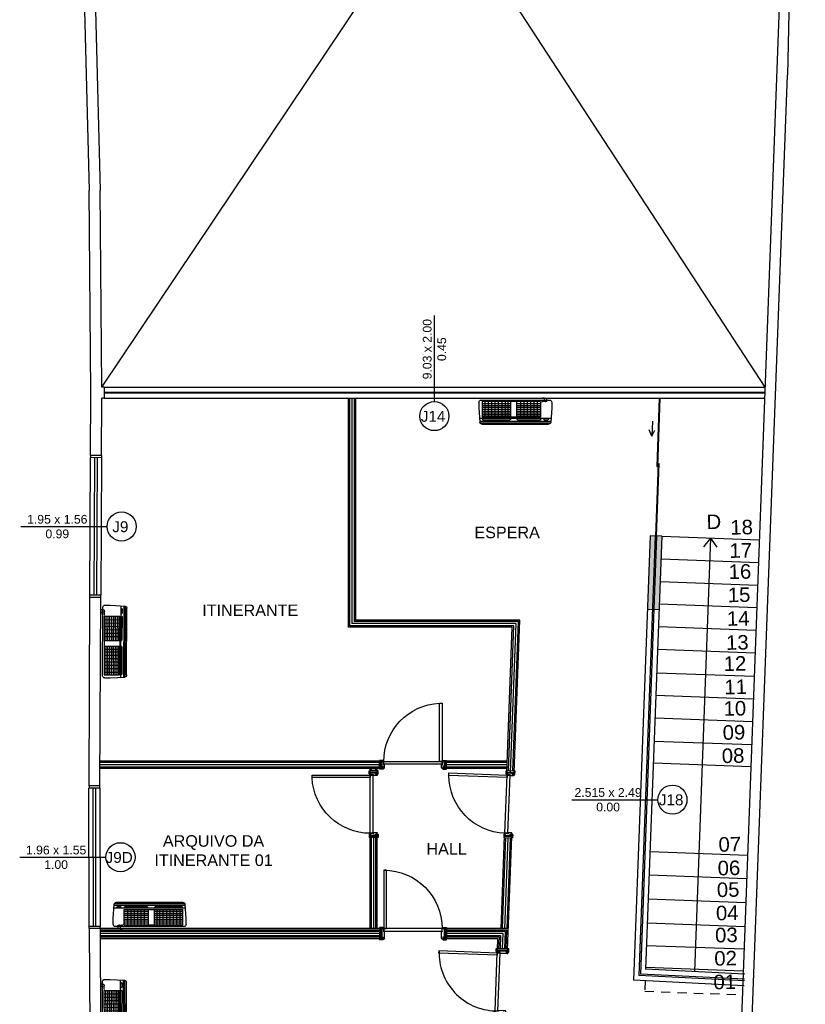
# Model space of a CAD drawing. Header units: inches. Extents: x 352 to 438, y 0 to 186.
# Tile 39 of 40: x 427 to 437, y 160 to 173. Entities that reach past the tile are written whole.
import ezdxf

# ---------------------------------------------------------------- set-up
doc = ezdxf.new("R2010")
doc.units = ezdxf.units.IN
doc.header["$MEASUREMENT"] = 0
doc.linetypes.add('DASHED2', pattern=[0.375, 0.25, -0.125])
doc.linetypes.add('HIDDEN2', pattern=[0.1875, 0.125, -0.0625])
for name, color, linetype in [('TJ-CONSTRUIR', 11, 'Continuous'), ('TJ-DRYWALL', 132, 'Continuous'), ('TJ-ESQUADRIA1', 1, 'Continuous'), ('TJ-ESQUADRIA2', 2, 'Continuous'), ('TJ-ESQUADRIAS', 2, 'Continuous'), ('TJ-LADEVIDRO', 11, 'Continuous'), ('TJ-PAREDE', 5, 'Continuous'), ('TJ-PAREDECORTE', 5, 'Continuous'), ('TJ-PISO', 1, 'Continuous'), ('TJ-PROJECAOABAIXO', 1, 'HIDDEN2'), ('TJ-SPLIT', 142, 'Continuous'), ('TJ-TEXTO01', 1, 'Continuous'), ('TJ-TEXTO03 1PARA100', 3, 'Continuous'), ('TJ-TEXTOESQUADRIA', 200, 'Continuous')]:
    doc.layers.add(name, color=color, linetype=linetype)
doc.styles.add('ARIAL', font='arial.ttf')
doc.styles.get("Standard").update_dxf_attribs({"font": 'arial.ttf'})
doc.linetypes.add('BATTING', pattern='A,0.00254,-2.54,[134,ltypeshp.shx,S=2.54,R=0,X=-2.54,Y=0],-5.08,[134,ltypeshp.shx,S=2.54,R=180,X=2.54,Y=0],-2.54', length=10.16254)

# ---------------------------------------------------------------- blocks, each defined once
blk = doc.blocks.new('porta 80')
at = {"layer": 'TJ-ESQUADRIAS'}
for p, q in [((-0.161, 0.888), (-0.047, 0.888)), ((-0.161, 0.879), (-0.161, 0.888)), ((-0.155, 0.879), (-0.161, 0.879)), ((-0.161, 0.871), (-0.155, 0.871)), ((-0.155, 0.871), (-0.155, 0.879)), ((-0.117, 0.863), (-0.153, 0.863)), ((-0.117, 0.862), (-0.117, 0.863)), ((-0.112, 0.862), (-0.117, 0.862)), ((-0.117, 0.859), (-0.112, 0.859)), ((-0.117, 0.855), (-0.117, 0.859)), ((-0.115, 0.853), (-0.117, 0.855)), ((-0.019, 0.853), (-0.115, 0.853)), ((-0.112, 0.859), (-0.112, 0.862)), ((-0.047, 0.888), (-0.011, 0.888)), ((-0.037, 0.879), (-0.037, 0.871)), ((-0.011, 0.879), (-0.037, 0.879)), ((-0.037, 0.871), (-0.011, 0.871)), ((-0.011, 0.888), (-0.011, 0.879)), ((-0.011, 0.871), (-0.011, 0.861)), ((-0.161, 0.05), (-0.155, 0.05)), ((-0.161, 0.042), (-0.161, 0.033)), ((-0.155, 0.042), (-0.161, 0.042)), ((-0.161, 0.033), (-0.087, 0.033)), ((-0.155, 0.05), (-0.155, 0.042)), ((-0.117, 0.058), (-0.153, 0.058)), ((-0.115, 0.068), (-0.117, 0.066)), ((-0.117, 0.066), (-0.117, 0.062)), ((-0.117, 0.062), (-0.112, 0.062)), ((-0.117, 0.059), (-0.117, 0.058)), ((-0.112, 0.059), (-0.117, 0.059)), ((-0.019, 0.068), (-0.115, 0.068)), ((-0.112, 0.062), (-0.112, 0.059)), ((-0.087, 0.033), (-0.011, 0.033)), ((-0.037, 0.05), (-0.011, 0.05)), ((-0.037, 0.042), (-0.037, 0.05)), ((-0.011, 0.042), (-0.037, 0.042)), ((-0.011, 0.05), (-0.011, 0.06)), ((-0.011, 0.033), (-0.011, 0.042))]:
    blk.add_line(p, q, dxfattribs=at)
at = {"layer": 'TJ-ESQUADRIAS', "color": 1, "linetype": 'DASHED2', "ltscale": 5}
blk.add_lwpolyline([(-0.957, 0.825), (-0.957, 0.86), (-0.157, 0.86), (-0.157, 0.825), (-0.957, 0.825)], dxfattribs=at)
at = {"layer": 'TJ-ESQUADRIAS'}
for points in [[(-0.161, 0.916), (-0.163, 0.913), (-0.164, 0.913), (-0.164, 0.878), (-0.159, 0.878), (-0.156, 0.875), (-0.156, 0.871), (-0.164, 0.871, -0.414214), (-0.172, 0.879), (-0.172, 0.913, -0.414214), (-0.164, 0.921), (-0.161, 0.921)], [(-0.119, 0.854, -0.165409), (-0.121, 0.855, 0.159727), (-0.119, 0.862), (-0.118, 0.862), (-0.118, 0.854)], [(-0.032, 0.878), (-0.035, 0.875), (-0.035, 0.871), (-0.008, 0.871, 0.414214), (0, 0.879), (0, 0.913, 0.414214), (-0.008, 0.921), (-0.011, 0.921), (-0.011, 0.878)], [(-0.161, 0.005), (-0.163, 0.007), (-0.164, 0.007), (-0.164, 0.042), (-0.159, 0.042), (-0.156, 0.045), (-0.156, 0.05), (-0.164, 0.05, 0.414214), (-0.172, 0.042), (-0.172, 0.008, 0.414214), (-0.164, 0), (-0.161, 0)], [(-0.119, 0.067, 0.165409), (-0.121, 0.066, -0.159727), (-0.119, 0.059), (-0.118, 0.059), (-0.118, 0.067)], [(-0.032, 0.042), (-0.035, 0.045), (-0.035, 0.05), (-0.008, 0.05, -0.414214), (0, 0.042), (0, 0.008, -0.414214), (-0.008, 0), (-0.011, 0), (-0.011, 0.042)]]:
    blk.add_lwpolyline(points, format="xyb", close=True, dxfattribs=at)
blk.add_lwpolyline([(-0.157, 0.86), (-0.122, 0.86), (-0.122, 0.06), (-0.157, 0.06), (-0.157, 0.86)], dxfattribs=at)
at = {"layer": 'TJ-ESQUADRIAS', "color": 1, "linetype": 'DASHED2', "ltscale": 5}
blk.add_arc((-0.157, 0.86), 0.8, 180, 270, dxfattribs=at)
at = {"layer": 'TJ-ESQUADRIAS'}
for centre, start, end in [((-0.153, 0.871), 180, 270), ((-0.019, 0.861), 270, 0), ((-0.153, 0.05), 90, 180), ((-0.019, 0.06), 0, 90)]:
    blk.add_arc(centre, 0.008, start, end, dxfattribs=at)
at = {"layer": 'TJ-PAREDECORTE', "linetype": 'Continuous'}
for p, q in [((-0.161, 0.9), (-0.011, 0.9)), ((-0.161, 0.02), (-0.011, 0.02))]:
    blk.add_line(p, q, dxfattribs=at)
blk = doc.blocks.new('PORTA 80 GRADE 10')
at = {"layer": 'TJ-ESQUADRIAS', "linetype": 'Continuous', "ltscale": 30}
h = blk.add_hatch(dxfattribs=at)
h.set_pattern_fill('ANSI32', color=252, scale=0.002, style=0)
h.set_pattern_definition([(45, (-24.987796, 74.9285568), (-0.000530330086, 0.000530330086), []), (45, (-24.9874424, 74.9285568), (-0.000530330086, 0.000530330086), [])])
h.paths.add_polyline_path([(-0.839, -0.056), (-0.839, -0.054), (-0.839, -0.054, 1.192513), (-0.839, -0.054), (-0.839, -0.054), (-0.839, -0.052), (-0.839, -0.052, 0.041645), (-0.839, -0.052, 0.000003), (-0.839, -0.052, 1), (-0.839, -0.051, 0.045988), (-0.839, -0.051), (-0.841, -0.051, 1.142539), (-0.841, -0.052, 0.013689), (-0.841, -0.052), (-0.841, -0.052), (-0.841, -0.054), (-0.841, -0.054, 1.124804), (-0.841, -0.054), (-0.841, -0.054), (-0.841, -0.056), (-0.842, -0.056), (-0.842, -0.059, -0.183959), (-0.835, -0.06, -0.115771), (-0.836, -0.061), (-0.838, -0.061, 1), (-0.838, -0.061), (-0.837, -0.061, 0.383202), (-0.833, -0.058), (-0.833, -0.056)])
h.paths.add_polyline_path([(-0.841, -0.057), (-0.841, -0.058, -0.159727), (-0.834, -0.06, 0.165409), (-0.834, -0.058), (-0.834, -0.057)], flags=16)
h = blk.add_hatch(dxfattribs=at)
h.set_pattern_fill('ANSI32', color=252, scale=0.002, style=0)
h.set_pattern_definition([(135, (24.107796, 74.9285568), (0.000530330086, 0.000530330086), []), (135, (24.1074424, 74.9285568), (0.000530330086, 0.000530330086), [])])
h.paths.add_polyline_path([(-0.041, -0.056), (-0.041, -0.054), (-0.041, -0.054, -1.192513), (-0.041, -0.054), (-0.041, -0.054), (-0.041, -0.052), (-0.041, -0.052, -0.041645), (-0.041, -0.052, -0.000003), (-0.041, -0.052, -1), (-0.041, -0.051, -0.045988), (-0.041, -0.051), (-0.039, -0.051, -1.142539), (-0.039, -0.052, -0.013689), (-0.039, -0.052), (-0.039, -0.052), (-0.039, -0.054), (-0.039, -0.054, -1.124804), (-0.039, -0.054), (-0.039, -0.054), (-0.039, -0.056), (-0.038, -0.056), (-0.038, -0.059, 0.183959), (-0.045, -0.06, 0.115771), (-0.044, -0.061), (-0.042, -0.061, -1), (-0.042, -0.061), (-0.043, -0.061, -0.383202), (-0.047, -0.058), (-0.047, -0.056)])
h.paths.add_polyline_path([(-0.039, -0.057), (-0.039, -0.058, 0.159727), (-0.046, -0.06, -0.165409), (-0.046, -0.058), (-0.046, -0.057)], flags=16)
at = {"layer": 'TJ-ESQUADRIAS', "color": 2}
for p, q in [((-0.867, 0), (-0.859, 0)), ((-0.012, 0), (-0.022, 0))]:
    blk.add_line(p, q, dxfattribs=at)
at = {"layer": 'TJ-ESQUADRIAS'}
for p, q in [((-0.867, -0.026), (-0.867, 0)), ((-0.867, -0.1), (-0.867, -0.026)), ((-0.859, -0.1), (-0.867, -0.1)), ((-0.859, 0), (-0.859, -0.026)), ((-0.859, -0.026), (-0.851, -0.026)), ((-0.859, -0.094), (-0.859, -0.1)), ((-0.851, -0.094), (-0.859, -0.094)), ((-0.851, 0), (-0.84, 0)), ((-0.851, -0.026), (-0.851, 0)), ((-0.851, -0.1), (-0.851, -0.094)), ((-0.841, -0.056), (-0.842, -0.056)), ((-0.842, -0.056), (-0.842, -0.092)), ((-0.841, -0.051), (-0.841, -0.056)), ((-0.838, -0.051), (-0.841, -0.051)), ((-0.838, -0.056), (-0.838, -0.051)), ((-0.835, -0.056), (-0.838, -0.056)), ((-0.833, -0.054), (-0.835, -0.056)), ((-0.833, -0.008), (-0.833, -0.054)), ((-0.048, -0.008), (-0.048, -0.054)), ((-0.048, -0.054), (-0.045, -0.056)), ((-0.045, -0.056), (-0.041, -0.056)), ((-0.041, -0.051), (-0.038, -0.051)), ((-0.041, -0.056), (-0.041, -0.051)), ((-0.03, 0), (-0.039, 0)), ((-0.038, -0.051), (-0.038, -0.056)), ((-0.038, -0.056), (-0.037, -0.056)), ((-0.037, -0.056), (-0.037, -0.092)), ((-0.03, -0.026), (-0.03, 0)), ((-0.022, -0.026), (-0.03, -0.026)), ((-0.03, -0.094), (-0.022, -0.094)), ((-0.03, -0.1), (-0.03, -0.094)), ((-0.022, 0), (-0.022, -0.026)), ((-0.022, -0.094), (-0.022, -0.1)), ((-0.022, -0.1), (-0.012, -0.1)), ((-0.012, -0.036), (-0.012, 0)), ((-0.012, -0.1), (-0.012, -0.036))]:
    blk.add_line(p, q, dxfattribs=at)
for points in [[(-0.858, -0.021), (-0.855, -0.024), (-0.851, -0.024), (-0.851, 0.003, 0.414214), (-0.859, 0.011), (-0.893, 0.011, 0.414214), (-0.901, 0.003), (-0.901, 0), (-0.858, 0)], [(-0.022, -0.021), (-0.025, -0.024), (-0.03, -0.024), (-0.03, 0.003, -0.414214), (-0.022, 0.011), (0.012, 0.011, -0.414214), (0.02, 0.003), (0.02, 0), (-0.022, 0)], [(-0.895, -0.1), (-0.893, -0.102), (-0.893, -0.103), (-0.858, -0.103), (-0.858, -0.098), (-0.855, -0.095), (-0.851, -0.095), (-0.851, -0.103, -0.414214), (-0.859, -0.111), (-0.893, -0.111, -0.414214), (-0.901, -0.103), (-0.901, -0.1)], [(0.015, -0.1), (0.013, -0.102), (0.013, -0.103), (-0.022, -0.103), (-0.022, -0.098), (-0.025, -0.095), (-0.03, -0.095), (-0.03, -0.103, 0.414214), (-0.022, -0.111), (0.012, -0.111, 0.414214), (0.02, -0.103), (0.02, -0.1)]]:
    blk.add_lwpolyline(points, format="xyb", close=True, dxfattribs=at)
at = {"layer": 'TJ-ESQUADRIAS', "color": 252, "linetype": 'Continuous'}
for points in [[(-0.834, -0.058, -0.165409), (-0.834, -0.06, 0.159727), (-0.841, -0.058), (-0.841, -0.057), (-0.834, -0.057)], [(-0.046, -0.058, 0.165409), (-0.046, -0.06, -0.159727), (-0.039, -0.058), (-0.039, -0.057), (-0.046, -0.057)]]:
    blk.add_lwpolyline(points, format="xyb", close=True, dxfattribs=at)
at = {"layer": 'TJ-ESQUADRIAS'}
blk.add_lwpolyline([(-0.041, -0.096), (-0.041, -0.061), (-0.84, -0.061), (-0.84, -0.096), (-0.041, -0.096)], dxfattribs=at)
at = {"layer": 'TJ-ESQUADRIAS', "color": 1, "linetype": 'DASHED2', "ltscale": 5}
blk.add_lwpolyline([(-0.076, -0.896), (-0.041, -0.896), (-0.041, -0.096), (-0.076, -0.096), (-0.076, -0.896)], dxfattribs=at)
at = {"layer": 'TJ-ESQUADRIAS'}
for centre, start, end in [((-0.851, -0.092), 270, 0), ((-0.84, -0.008), 0, 90), ((-0.039, -0.008), 90, 180), ((-0.03, -0.092), 180, 270)]:
    blk.add_arc(centre, 0.008, start, end, dxfattribs=at)
at = {"layer": 'TJ-ESQUADRIAS', "color": 1, "linetype": 'DASHED2', "ltscale": 5}
blk.add_arc((-0.04, -0.096), 0.801, 180, 267.4377, dxfattribs=at)
at = {"layer": 'TJ-PAREDECORTE', "linetype": 'Continuous'}
for p, q in [((-0.88, -0.1), (-0.88, 0)), ((0, -0.1), (0, 0))]:
    blk.add_line(p, q, dxfattribs=at)
blk = doc.blocks.new('A$C794E0566')
for p, q in [((0, 0.042, 0), (0, 0.958, 0)), ((0.019, 0.014, 0), (0.019, 0.986, 0)), ((0.225, 1, 0), (0.025, 0.988, 0)), ((0.039, 0.01, 0), (0.039, 0.988, 0)), ((0.08, 0.96, 0), (0.06, 0.945, 0)), ((0.08, 0.005, 0), (0.08, 0.991, 0)), ((0.3, 1, 0), (0.225, 1, 0)), ((0.33, 0.03, 0), (0.33, 0.97, 0)), ((0.06, 0.896, 0), (0.06, 0.945, 0)), ((0.08, 0.881, 0), (0.06, 0.896, 0)), ((0.08, 0.855, 0), (0.06, 0.84, 0)), ((0.06, 0.531, 0), (0.06, 0.84, 0)), ((0.309, 0.848, 0), (0.097, 0.848, 0)), ((0.097, 0.848, 0), (0.097, 0.043, 0)), ((0.107, 0.515, 0), (0.107, 0.848, 0)), ((0.13, 0.515, 0), (0.13, 0.848, 0)), ((0.155, 0.515, 0), (0.155, 0.848, 0)), ((0.18, 0.515, 0), (0.18, 0.848, 0)), ((0.205, 0.515, 0), (0.205, 0.848, 0)), ((0.232, 0.515, 0), (0.232, 0.848, 0)), ((0.257, 0.515, 0), (0.257, 0.848, 0)), ((0.282, 0.515, 0), (0.282, 0.848, 0)), ((0.309, 0.848, 0), (0.309, 0.043, 0)), ((0.32, 0.935, 0), (0.358, 0.935, 0)), ((0.32, 0.903, 0), (0.358, 0.903, 0)), ((0.358, 0.903, 0), (0.358, 0.871, 0)), ((0.309, 0.801, 0), (0.097, 0.801, 0)), ((0.309, 0.755, 0), (0.097, 0.755, 0)), ((0.309, 0.709, 0), (0.097, 0.709, 0)), ((0.309, 0.663, 0), (0.097, 0.663, 0)), ((0.309, 0.616, 0), (0.097, 0.616, 0)), ((0.309, 0.57, 0), (0.097, 0.57, 0)), ((0.08, 0.515, 0), (0.06, 0.531, 0)), ((0.08, 0.441, 0), (0.06, 0.425, 0)), ((0.06, 0.055, 0), (0.06, 0.425, 0)), ((0.309, 0.515, 0), (0.097, 0.515, 0)), ((0.309, 0.435, 0), (0.097, 0.435, 0)), ((0.107, 0.043, 0), (0.107, 0.435, 0)), ((0.13, 0.043, 0), (0.13, 0.435, 0)), ((0.155, 0.043, 0), (0.155, 0.435, 0)), ((0.18, 0.043, 0), (0.18, 0.435, 0)), ((0.205, 0.043, 0), (0.205, 0.435, 0)), ((0.232, 0.043, 0), (0.232, 0.435, 0)), ((0.257, 0.043, 0), (0.257, 0.435, 0)), ((0.282, 0.043, 0), (0.282, 0.435, 0)), ((0.309, 0.397, 0), (0.097, 0.397, 0)), ((0.309, 0.397, 0), (0.097, 0.397, 0)), ((0.309, 0.359, 0), (0.097, 0.359, 0)), ((0.309, 0.359, 0), (0.097, 0.359, 0)), ((0.309, 0.313, 0), (0.097, 0.313, 0)), ((0.309, 0.266, 0), (0.097, 0.266, 0)), ((0.309, 0.266, 0), (0.097, 0.266, 0)), ((0.309, 0.266, 0), (0.097, 0.266, 0)), ((0.309, 0.266, 0), (0.097, 0.266, 0)), ((0.309, 0.22, 0), (0.097, 0.22, 0)), ((0.309, 0.22, 0), (0.097, 0.22, 0)), ((0.309, 0.174, 0), (0.097, 0.174, 0)), ((0.309, 0.174, 0), (0.097, 0.174, 0)), ((0.309, 0.174, 0), (0.097, 0.174, 0)), ((0.309, 0.174, 0), (0.097, 0.174, 0)), ((0.225, 0, 0), (0.025, 0.012, 0)), ((0.225, 0, 0), (0.025, 0.012, 0)), ((0.08, 0.04, 0), (0.06, 0.055, 0)), ((0.08, 0.04, 0), (0.06, 0.055, 0)), ((0.309, 0.128, 0), (0.097, 0.128, 0)), ((0.309, 0.128, 0), (0.097, 0.128, 0)), ((0.309, 0.081, 0), (0.097, 0.081, 0)), ((0.309, 0.081, 0), (0.097, 0.081, 0)), ((0.309, 0.081, 0), (0.097, 0.081, 0)), ((0.309, 0.081, 0), (0.097, 0.081, 0)), ((0.309, 0.043, 0), (0.097, 0.043, 0)), ((0.309, 0.043, 0), (0.097, 0.043, 0)), ((0.3, 0, 0), (0.225, 0, 0)), ((0.3, 0, 0), (0.225, 0, 0))]:
    blk.add_line(p, q)
at = {"lineweight": -3}
blk.add_line((0.318, 0.913, 0), (0.318, 0.913, 0), dxfattribs=at)
for centre, start, end in [((0.03, 0.958, 0), 100, 180), ((0.3, 0.97, 0), 0, 90), ((0.03, 0.042, 0), 180, 260), ((0.03, 0.042, 0), 180, 260), ((0.3, 0.03, 0), 270, 0), ((0.3, 0.03, 0), 270, 0)]:
    blk.add_arc(centre, 0.03, start, end)
blk.add_spline([(0.33, 0.943, 0), (0.31, 0.929, 0), (0.31, 0.897, 0), (0.31, 0.873, 0), (0.302, 0.861, 0)], degree=3, dxfattribs=at)

msp = doc.modelspace()

# ---------------------------------------------------------------- hatches: boundary and pattern name
at = {"layer": 'TJ-CONSTRUIR'}
h = msp.add_hatch(color=256, dxfattribs=at)
h.dxf.hatch_style = 1
h.paths.add_polyline_path([(435.425, 166.165), (435.265, 166.173), (435.228, 165.161), (435.388, 165.153)])

# ---------------------------------------------------------------- linework, layer by layer
for p, q in [((435.391, 168.065), (435.356, 167.126)), ((435.401, 168.064), (435.366, 167.125)), ((435.391, 168.065), (435.401, 168.064)), ((435.377, 167.165), (435.34, 166.168)), ((435.387, 167.164), (435.35, 166.168)), ((435.356, 167.126), (435.366, 167.125)), ((435.377, 167.165), (435.387, 167.164)), ((435.335, 166.17), (435.111, 160.131)), ((435.355, 166.167), (435.132, 160.15)), ((436.563, 160.058), (435.111, 160.131)), ((436.564, 160.078), (435.132, 160.15))]:
    msp.add_line(p, q, dxfattribs=at)
at = {"layer": 'TJ-DRYWALL'}
for p, q in [((431.117, 168.065), (431.117, 164.915)), ((431.137, 168.065), (431.137, 164.935)), ((431.197, 168.065), (431.197, 164.995)), ((431.217, 168.065), (431.217, 165.015)), ((433.455, 164.995), (431.197, 164.995)), ((433.476, 165.015), (431.217, 165.015)), ((433.379, 162.942), (433.455, 164.995)), ((433.398, 162.921), (433.476, 165.015)), ((433.372, 164.915), (431.117, 164.915)), ((433.393, 164.935), (431.137, 164.935)), ((433.298, 162.925), (433.372, 164.915)), ((433.319, 162.944), (433.393, 164.935)), ((431.567, 163.075), (427.708, 163.075)), ((431.547, 163.055), (427.708, 163.055)), ((431.547, 162.975), (431.547, 163.075)), ((431.567, 162.975), (431.567, 163.075)), ((433.304, 163.075), (432.447, 163.075)), ((432.447, 162.975), (432.447, 163.075)), ((432.467, 162.975), (432.467, 163.075)), ((433.303, 163.055), (432.467, 163.055)), ((431.547, 162.995), (427.708, 162.995)), ((431.567, 162.975), (427.708, 162.975)), ((431.417, 162.925), (431.417, 162.975)), ((431.517, 162.945), (431.417, 162.945)), ((431.517, 162.925), (431.417, 162.925)), ((431.437, 162.945), (431.437, 162.975)), ((431.497, 162.945), (431.497, 162.975)), ((431.517, 162.925), (431.517, 162.975)), ((433.3, 162.975), (432.447, 162.975)), ((433.301, 162.995), (432.467, 162.995)), ((433.298, 162.925), (433.398, 162.921)), ((433.299, 162.945), (433.399, 162.941)), ((431.517, 162.045), (431.417, 162.045)), ((431.417, 160.775), (431.417, 162.045)), ((431.517, 162.025), (431.417, 162.025)), ((431.437, 160.775), (431.437, 162.025)), ((431.497, 160.775), (431.497, 162.025)), ((431.517, 160.775), (431.517, 162.045)), ((433.218, 160.775), (433.266, 162.045)), ((433.238, 160.774), (433.285, 162.024)), ((433.265, 162.025), (433.365, 162.022)), ((433.266, 162.045), (433.366, 162.042)), ((433.299, 160.775), (433.345, 162.022)), ((433.307, 160.478), (433.366, 162.042)), ((431.567, 160.775), (427.708, 160.775)), ((431.547, 160.755), (427.708, 160.755)), ((431.547, 160.775), (431.547, 160.635)), ((431.567, 160.775), (431.567, 160.635)), ((433.319, 160.775), (432.447, 160.775)), ((432.447, 160.775), (432.447, 160.635)), ((432.467, 160.775), (432.467, 160.635)), ((433.298, 160.755), (432.467, 160.755)), ((433.288, 160.499), (433.298, 160.755)), ((431.547, 160.735), (427.708, 160.735)), ((431.547, 160.675), (427.709, 160.675)), ((431.547, 160.655), (427.709, 160.655)), ((431.567, 160.635), (427.709, 160.635)), ((433.173, 160.635), (432.447, 160.635)), ((433.277, 160.735), (432.467, 160.735)), ((433.215, 160.675), (432.467, 160.675)), ((433.194, 160.655), (432.467, 160.655)), ((433.168, 160.483), (433.173, 160.635)), ((433.188, 160.502), (433.194, 160.655)), ((433.208, 160.502), (433.215, 160.675)), ((433.268, 160.499), (433.277, 160.735)), ((433.308, 160.498), (433.168, 160.503)), ((433.307, 160.478), (433.168, 160.483))]:
    msp.add_line(p, q, dxfattribs=at)
at = {"layer": 'TJ-ESQUADRIA1'}
for p, q in [((427.765, 168.215), (436.842, 168.215)), ((427.765, 168.065), (436.837, 168.065)), ((427.568, 165.356), (427.577, 167.246)), ((427.727, 167.245), (427.718, 165.355)), ((427.556, 160.805), (427.555, 162.705)), ((427.706, 162.705), (427.707, 160.805))]:
    msp.add_line(p, q, dxfattribs=at)
at = {"layer": 'TJ-ESQUADRIA2'}
for p, q in [((427.765, 168.145), (436.84, 168.145)), ((427.765, 168.135), (436.839, 168.135)), ((427.578, 167.276), (427.577, 167.246)), ((427.727, 167.245), (427.577, 167.246)), ((427.628, 165.355), (427.637, 167.245)), ((427.667, 167.245), (427.658, 165.355)), ((427.728, 167.275), (427.727, 167.245)), ((427.718, 165.355), (427.568, 165.356)), ((427.568, 165.326), (427.568, 165.356)), ((427.718, 165.325), (427.718, 165.355)), ((427.556, 162.735), (427.556, 162.705)), ((427.706, 162.704), (427.556, 162.705)), ((427.616, 160.805), (427.615, 162.705)), ((427.646, 162.705), (427.647, 160.805)), ((427.706, 162.704), (427.706, 162.734)), ((427.707, 160.805), (427.557, 160.805)), ((427.557, 160.775), (427.557, 160.805)), ((427.707, 160.775), (427.707, 160.805))]:
    msp.add_line(p, q, dxfattribs=at)
at = {"layer": 'TJ-ESQUADRIA2', "color": 1, "linetype": 'Continuous'}
for p, q in [((435.297, 167.747), (435.289, 167.54)), ((435.289, 167.54), (435.253, 167.628)), ((435.289, 167.54), (435.332, 167.625))]:
    msp.add_line(p, q, dxfattribs=at)
at = {"layer": 'TJ-LADEVIDRO', "linetype": 'BATTING', "ltscale": 0.03}
for p, q in [((431.167, 168.065), (431.167, 164.965)), ((433.424, 164.965), (431.167, 164.965)), ((433.348, 162.923), (433.424, 164.965)), ((431.547, 163.025), (427.708, 163.025)), ((433.3, 163.025), (432.467, 163.025)), ((431.467, 160.775), (431.467, 162.025)), ((433.268, 160.773), (433.315, 162.023)), ((431.547, 160.705), (427.708, 160.705)), ((433.246, 160.705), (432.467, 160.705)), ((433.238, 160.5), (433.246, 160.705))]:
    msp.add_line(p, q, dxfattribs=at)
at = {"layer": 'TJ-PAREDE'}
for p, q in [((437.398, 182.55), (437.151, 172.501)), ((427.44, 175.438), (427.559, 170.916)), ((427.59, 175.44), (427.709, 170.919)), ((437.067, 174.253), (436.472, 158.24)), ((436.392, 152.095), (437.151, 172.501)), ((427.582, 168.142), (427.559, 170.916)), ((427.731, 168.215), (427.709, 170.919)), ((427.765, 168.215), (427.731, 168.215)), ((427.765, 168.215), (427.765, 168.065)), ((427.578, 167.276), (427.582, 168.142)), ((427.728, 167.275), (427.731, 168.065)), ((427.765, 168.065), (427.731, 168.065)), ((427.728, 167.275), (427.578, 167.276)), ((427.556, 162.735), (427.568, 165.326)), ((427.718, 165.325), (427.568, 165.326)), ((427.706, 162.734), (427.718, 165.325)), ((427.706, 162.734), (427.556, 162.735)), ((427.707, 160.775), (427.557, 160.775)), ((427.557, 160.775), (427.571, 158.433)), ((427.707, 160.775), (427.721, 158.435))]:
    msp.add_line(p, q, dxfattribs=at)
at = {"layer": 'TJ-PAREDE', "color": 3}
for p, q in [((435.265, 166.173), (435.038, 160.064)), ((435.425, 166.165), (435.204, 160.216)), ((435.425, 166.165), (435.265, 166.173)), ((435.388, 165.153), (435.228, 165.161)), ((436.567, 160.148), (435.204, 160.216)), ((436.559, 159.988), (435.038, 160.064))]:
    msp.add_line(p, q, dxfattribs=at)
at = {"layer": 'TJ-PISO'}
for p, q in [((435.425, 166.165), (436.764, 166.115)), ((435.414, 165.855), (436.753, 165.805)), ((435.402, 165.545), (436.741, 165.495)), ((435.391, 165.235), (436.73, 165.186)), ((435.379, 164.925), (436.718, 164.876)), ((435.368, 164.616), (436.707, 164.566)), ((435.356, 164.291), (436.695, 164.241)), ((435.344, 163.981), (436.683, 163.931)), ((435.333, 163.671), (436.672, 163.622)), ((435.321, 163.352), (436.66, 163.302)), ((435.31, 163.052), (436.649, 163.002)), ((435.264, 161.833), (436.603, 161.783)), ((435.252, 161.513), (436.591, 161.463)), ((435.24, 161.183), (436.579, 161.133)), ((435.228, 160.853), (436.567, 160.804)), ((435.216, 160.544), (436.555, 160.494)), ((435.205, 160.244), (436.544, 160.194))]:
    msp.add_line(p, q, dxfattribs=at)
at = {"layer": 'TJ-PROJECAOABAIXO'}
for p, q in [((435.198, 160.056), (435.193, 159.914)), ((435.193, 159.914), (436.532, 159.864))]:
    msp.add_line(p, q, dxfattribs=at)
at = {"layer": 'TJ-TEXTO01'}
for p, q in [((427.579, 182.413), (436.842, 168.215)), ((427.731, 168.215), (437.244, 182.4)), ((436.095, 166.14), (435.873, 160.183)), ((436.095, 166.14), (436, 166.021)), ((436.095, 166.14), (436.181, 166.014))]:
    msp.add_line(p, q, dxfattribs=at)
at = {"layer": 'TJ-TEXTOESQUADRIA', "color": 1}
for p, q in [((432.301, 168.017), (432.301, 169.201)), ((426.62, 166.3), (427.804, 166.3)), ((434.188, 162.546), (435.372, 162.546)), ((426.603, 161.755), (427.788, 161.755))]:
    msp.add_line(p, q, dxfattribs=at)
for centre in [(432.301, 167.817), (428.004, 166.3), (435.572, 162.546), (427.988, 161.755)]:
    msp.add_circle(centre, 0.2, dxfattribs=at)

# ---------------------------------------------------------------- block references
at = {"layer": 'TJ-ESQUADRIA2', "linetype": 'Continuous', "xscale": -1}
for name, p, rotation in [('PORTA 80 GRADE 10', (432.447, 162.975), 180), ('PORTA 80 GRADE 10', (431.517, 162.925), 269.999999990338), ('PORTA 80 GRADE 10', (433.398, 162.921), 267.8711311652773), ('porta 80', (432.468, 160.619), 89.99999999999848)]:
    msp.add_blockref(name, p, dxfattribs=dict(at, rotation=rotation))
at = {"layer": 'TJ-ESQUADRIA2', "linetype": 'Continuous', "rotation": 357.8711311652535}
msp.add_blockref('porta 80', (433.29, 159.577), dxfattribs=at)
at = {"layer": 'TJ-SPLIT', "xscale": -1}
for p, rotation in [((432.913, 167.707, 0), 269.9999999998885), ((428.071, 164.218, 0), 359.7260780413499), ((428.889, 161.133, 0), 89.99999999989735), ((428.075, 159.078, 0), 0.3429100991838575)]:
    msp.add_blockref('A$C794E0566', p, dxfattribs=dict(at, rotation=rotation))

# ---------------------------------------------------------------- texts
at = {"layer": 'TJ-TEXTO01', "char_height": 0.2, "attachment_point": 1, "rotation": 1.1032}
for s, insert in [('D', (436.038, 166.463)), ('18', (436.365, 166.388)), ('17', (436.353, 166.068)), ('16', (436.342, 165.778)), ('15', (436.33, 165.459)), ('14', (436.318, 165.134)), ('13', (436.306, 164.804)), ('12', (436.274, 164.514)), ('11', (436.283, 164.193)), ('10', (436.272, 163.898)), ('09', (436.26, 163.568)), ('08', (436.248, 163.248)), ('07', (436.203, 162.03)), ('06', (436.191, 161.705)), ('05', (436.18, 161.407)), ('04', (436.168, 161.087)), ('03', (436.156, 160.784)), ('02', (436.145, 160.464)), ('01', (436.133, 160.139))]:
    msp.add_mtext_dynamic_manual_height_columns(s, width=0.11169, gutter_width=1, heights=[0], dxfattribs=dict(at, insert=insert))
at = {"layer": 'TJ-TEXTO03 1PARA100', "attachment_point": 1, "style": 'ARIAL'}
for s, insert, char_height, width in [('\\pxqc;ESPERA', (432.774, 166.298), 0.15875, 1.05312), ('\\pxqc;ITINERANTE', (428.828, 165.228), 0.15875, 1.88748), ('\\pxqc;ARQUIVO DA ITINERANTE 01', (428.323, 162.058), 0.15875, 1.88748), ('\\pxqc;HALL', (432.024, 161.949), 0.1588, 0.8906)]:
    msp.add_mtext(s, dxfattribs=dict(at, insert=insert, char_height=char_height, width=width))
at = {"layer": 'TJ-TEXTOESQUADRIA', "color": 1, "insert": (432.142, 168.184), "char_height": 0.12, "attachment_point": 1, "rotation": 90}
msp.add_mtext_dynamic_manual_height_columns('\\pxqc;9.03 x 2.00\\P0.45', width=1.10575, gutter_width=12.5, heights=[0], dxfattribs=at)
at = {"layer": 'TJ-TEXTOESQUADRIA', "color": 202, "char_height": 0.15, "attachment_point": 1}
for s, insert in [('\\pxqc;{\\C107;J14}', (432.16, 167.889)), ('\\pxqc;{\\C107;J9}', (427.863, 166.372)), ('\\pxqc;{\\C256;J18}', (435.431, 162.618)), ('\\pxqc;{\\C107;J9D}', (427.847, 161.827))]:
    msp.add_mtext_dynamic_manual_height_columns(s, width=0.24665, gutter_width=12.5, heights=[0], dxfattribs=dict(at, insert=insert))
at = {"layer": 'TJ-TEXTOESQUADRIA', "color": 1, "char_height": 0.12, "attachment_point": 1}
for s, insert in [('\\pxqc;1.95 x 1.56\\P0.99', (426.567, 166.459)), ('\\pxqc;2.515 x 2.49\\P0.00', (434.135, 162.705)), ('\\pxqc;1.96 x 1.55\\P1.00', (426.551, 161.914))]:
    msp.add_mtext_dynamic_manual_height_columns(s, width=1.10575, gutter_width=12.5, heights=[0], dxfattribs=dict(at, insert=insert))

doc.saveas('drawing.dxf')
